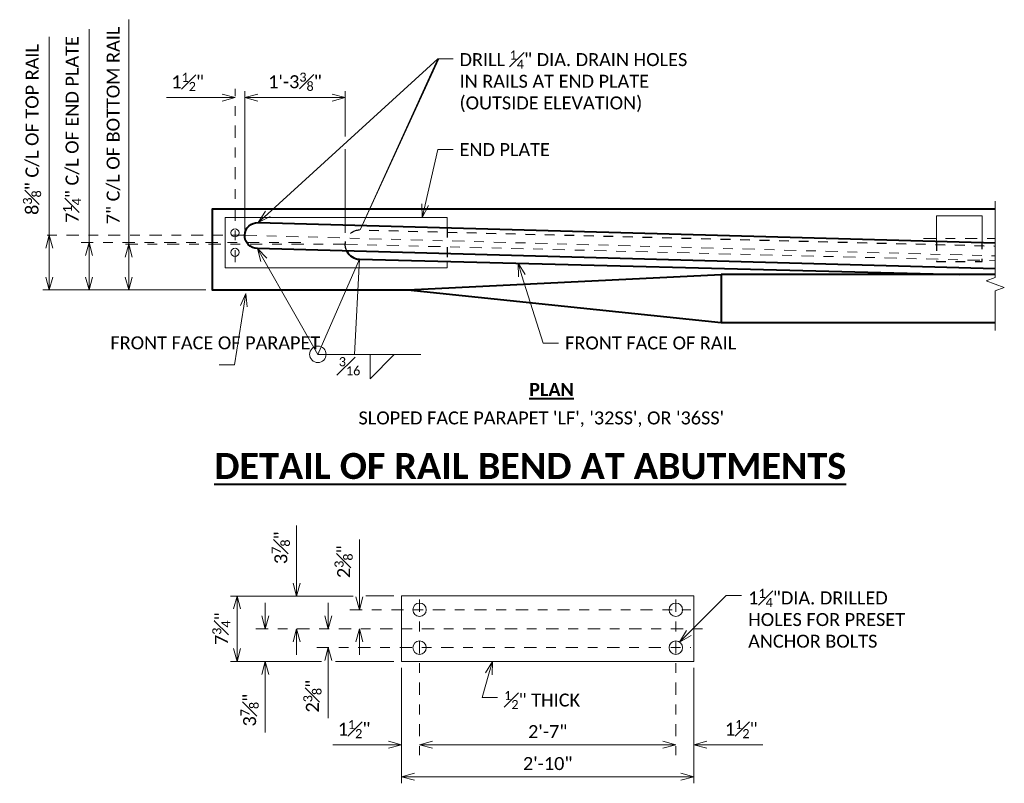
# Model space of a CAD drawing. Extents: x -518 to 31748, y -460528 to 225.
# Tile 11 of 15: x -1.13 to 8.95, y -1.55 to 6.27. Entities that reach past the tile are written whole.
import ezdxf
from ezdxf import colors
from ezdxf.entities.mleader import LeaderData, LeaderLine
from ezdxf.math import Vec2, Vec3

# ---------------------------------------------------------------- set-up
doc = ezdxf.new("R2010")
doc.units = 0
doc.header["$MEASUREMENT"] = 0
doc.linetypes.add('Wisdot2', pattern=[0.125, 0.0625, -0.0625])
doc.linetypes.add('Wisdot4', pattern=[0.28125, 0.125, -0.0625, 0.03125, -0.0625])
for name, color, linetype, lineweight in [('B_ANNO_BREAK', 7, 'Continuous', 18), ('B_ANNO_DIM', 7, 'Continuous', 18), ('B_ANNO_TEXT', 7, 'Continuous', 18), ('B_ANNO_TEXT_TITLE', 7, 'Continuous', 40), ('B_CNTR', 1, 'Wisdot4', 18), ('B_CONC_PPT', 12, 'Continuous', 40), ('B_DETAIL_HIDDEN', 7, 'Wisdot2', 25), ('B_DETAIL_OBJ', 7, 'Continuous', 40), ('B_STEEL', 92, 'Continuous', 18)]:
    doc.layers.add(name, color=color, linetype=linetype, lineweight=lineweight)
doc.styles.add('Annotative', font='calibri.ttf', dxfattribs={"height": 0.0625})
doc.styles.get("Standard").update_dxf_attribs({"font": 'calibri.ttf'})
doc.styles.add('Subtitle', font='calibrib.ttf', dxfattribs={"height": 0.0625})
doc.styles.add('Title', font='calibrib.ttf', dxfattribs={"height": 0.125})
doc.dimstyles.new('Annotative', dxfattribs={"dimscale": 0, "dimtxt": 0.0625, "dimasz": 0.0625, "dimexe": 0.03125, "dimexo": 0.03125, "dimgap": 0.03125, "dimtad": 1, "dimdec": 3, "dimzin": 3, "dimdsep": 46, "dimlunit": 4, "dimtxsty": 'Standard', "dimblk": 'OPEN30', "dimcen": 0.03125, "dimaunit": 1, "dimadec": 0, "dimazin": 3, "dimtfac": 0.75, "dimtdec": 3, "dimtofl": 0, "dimtmove": 0, "dimatfit": 3, "dimldrblk": 'OPEN30', "dimfxl": 1, "dimtfill": 1, "dimfrac": 1, "dimtolj": 1, "dimtzin": 0, "dimarcsym": 0})

# ---------------------------------------------------------------- blocks, each defined once
blk = doc.blocks.new('_Open30')
at = {"color": 0, "linetype": 'ByBlock', "lineweight": -2}
for p, q in [((-1, 0.268), (0, 0)), ((0, 0), (-1, -0.268)), ((0, 0), (-1, 0))]:
    blk.add_line(p, q, dxfattribs=at)
blk = doc.blocks.new('*D48')
at = {"layer": 'B_ANNO_DIM', "color": 0, "lineweight": -2, "transparency": 16777216}
for p, q in [((18.872, 10.568), (18.872, 9.386)), ((21.867, 10.568), (21.867, 9.386)), ((19.005, 9.453), (21.734, 9.453))]:
    blk.add_line(p, q, dxfattribs=at)
at = {"layer": 'Defpoints', "color": 0, "transparency": 16777216}
for p in [(18.872, 10.634), (21.867, 10.634), (21.867, 9.453)]:
    blk.add_point(p, dxfattribs=at)
at = {"layer": 'B_ANNO_DIM', "color": 0, "lineweight": -2, "transparency": 16777216, "xscale": 0.133002, "yscale": 0.133002, "zscale": 0.133002, "rotation": 180}
blk.add_blockref('_Open30', (18.872, 9.453), dxfattribs=at)
at = {"layer": 'B_ANNO_DIM', "color": 0, "lineweight": -2, "transparency": 16777216, "xscale": 0.133002, "yscale": 0.133002, "zscale": 0.133002}
blk.add_blockref('_Open30', (21.867, 9.453), dxfattribs=at)
at = {"layer": 'B_ANNO_DIM', "color": 0, "transparency": 16777216, "insert": (20.37, 9.587), "char_height": 0.133, "attachment_point": 5, "bg_fill": 3, "box_fill_scale": 1.25, "bg_fill_color": 256, "bg_fill_true_color": 13158600, "bg_fill_transparency": 0}
blk.add_mtext('\\A1;2\'-10"', dxfattribs=at)
blk = doc.blocks.new('*D49')
at = {"layer": 'B_ANNO_DIM', "color": 0, "lineweight": -2, "transparency": 16777216}
blk.add_line((19.191, 9.781), (21.549, 9.781), dxfattribs=at)
at = {"layer": 'Defpoints', "color": 0, "transparency": 16777216}
for p in [(19.058, 9.781), (21.682, 9.781), (21.682, 9.781)]:
    blk.add_point(p, dxfattribs=at)
at = {"layer": 'B_ANNO_DIM', "color": 0, "lineweight": -2, "transparency": 16777216, "xscale": 0.133002, "yscale": 0.133002, "zscale": 0.133002, "rotation": 180}
blk.add_blockref('_Open30', (19.058, 9.781), dxfattribs=at)
at = {"layer": 'B_ANNO_DIM', "color": 0, "lineweight": -2, "transparency": 16777216, "xscale": 0.133002, "yscale": 0.133002, "zscale": 0.133002}
blk.add_blockref('_Open30', (21.682, 9.781), dxfattribs=at)
at = {"layer": 'B_ANNO_DIM', "color": 0, "transparency": 16777216, "insert": (20.37, 9.915), "char_height": 0.133, "width": 0.3014, "attachment_point": 5, "bg_fill": 3, "box_fill_scale": 1.25, "bg_fill_color": 256, "bg_fill_true_color": 13158600, "bg_fill_transparency": 0}
blk.add_mtext('\\A1;2\'-7"', dxfattribs=at)
blk = doc.blocks.new('*D50')
at = {"layer": 'B_ANNO_DIM', "color": 0, "lineweight": -2, "transparency": 16777216}
for p, q in [((18.739, 9.781), (18.168, 9.781)), ((19.191, 9.781), (19.324, 9.781))]:
    blk.add_line(p, q, dxfattribs=at)
at = {"layer": 'Defpoints', "color": 0, "transparency": 16777216}
for p in [(18.872, 9.781), (18.872, 9.781), (19.058, 9.781)]:
    blk.add_point(p, dxfattribs=at)
at = {"layer": 'B_ANNO_DIM', "color": 0, "lineweight": -2, "transparency": 16777216, "xscale": 0.133002, "yscale": 0.133002, "zscale": 0.133002}
blk.add_blockref('_Open30', (18.872, 9.781), dxfattribs=at)
at = {"layer": 'B_ANNO_DIM', "color": 0, "lineweight": -2, "transparency": 16777216, "xscale": 0.133002, "yscale": 0.133002, "zscale": 0.133002, "rotation": 180}
blk.add_blockref('_Open30', (19.058, 9.781), dxfattribs=at)
at = {"layer": 'B_ANNO_DIM', "color": 0, "transparency": 16777216, "insert": (18.387, 9.941), "char_height": 0.133, "attachment_point": 5, "bg_fill": 3, "box_fill_scale": 1.25, "bg_fill_color": 256, "bg_fill_true_color": 13158600, "bg_fill_transparency": 0}
blk.add_mtext('\\A1;1{\\H0.7x;\\S1#2;}"', dxfattribs=at)
blk = doc.blocks.new('*D51')
at = {"layer": 'B_ANNO_DIM', "color": 0, "lineweight": -2, "transparency": 16777216}
for p, q in [((21.549, 9.781), (21.416, 9.781)), ((22, 9.781), (22.571, 9.781))]:
    blk.add_line(p, q, dxfattribs=at)
at = {"layer": 'Defpoints', "color": 0, "transparency": 16777216}
for p in [(21.682, 9.781), (21.867, 9.781), (21.867, 9.781)]:
    blk.add_point(p, dxfattribs=at)
at = {"layer": 'B_ANNO_DIM', "color": 0, "lineweight": -2, "transparency": 16777216, "xscale": 0.133002, "yscale": 0.133002, "zscale": 0.133002}
blk.add_blockref('_Open30', (21.682, 9.781), dxfattribs=at)
at = {"layer": 'B_ANNO_DIM', "color": 0, "lineweight": -2, "transparency": 16777216, "xscale": 0.133002, "yscale": 0.133002, "zscale": 0.133002, "rotation": 180}
blk.add_blockref('_Open30', (21.867, 9.781), dxfattribs=at)
at = {"layer": 'B_ANNO_DIM', "color": 0, "transparency": 16777216, "insert": (22.352, 9.941), "char_height": 0.133, "attachment_point": 5, "bg_fill": 3, "box_fill_scale": 1.25, "bg_fill_color": 256, "bg_fill_true_color": 13158600, "bg_fill_transparency": 0}
blk.add_mtext('\\A1;1{\\H0.7x;\\S1#2;}"', dxfattribs=at)
blk = doc.blocks.new('*D52')
at = {"layer": 'B_ANNO_DIM', "color": 0, "lineweight": -2, "transparency": 16777216}
for p, q in [((18.376, 11.304), (17.123, 11.304)), ((17.189, 11.171), (17.189, 10.767)), ((18.055, 10.634), (17.123, 10.634))]:
    blk.add_line(p, q, dxfattribs=at)
at = {"layer": 'Defpoints', "color": 0, "transparency": 16777216}
for p in [(18.442, 11.304), (17.189, 10.634), (18.122, 10.634)]:
    blk.add_point(p, dxfattribs=at)
at = {"layer": 'B_ANNO_DIM', "color": 0, "lineweight": -2, "transparency": 16777216, "xscale": 0.133002, "yscale": 0.133002, "zscale": 0.133002}
for p, rotation in [((17.189, 11.304), 90), ((17.189, 10.634), 270)]:
    blk.add_blockref('_Open30', p, dxfattribs=dict(at, rotation=rotation))
at = {"layer": 'B_ANNO_DIM', "color": 0, "transparency": 16777216, "insert": (17.028, 10.969), "char_height": 0.133, "width": 0.09525, "attachment_point": 5, "rotation": 90, "bg_fill": 3, "box_fill_scale": 1.25, "bg_fill_color": 256, "bg_fill_true_color": 13158600, "bg_fill_transparency": 0}
blk.add_mtext('\\A1;7{\\H0.7x;\\S3#4;}"', dxfattribs=at)
blk = doc.blocks.new('*D53')
at = {"layer": 'B_ANNO_DIM', "color": 0, "lineweight": -2, "transparency": 16777216}
for p, q in [((18.442, 11.296), (18.442, 11.882)), ((18.442, 10.836), (18.442, 10.703))]:
    blk.add_line(p, q, dxfattribs=at)
at = {"layer": 'Defpoints', "color": 0, "transparency": 16777216}
for p in [(18.442, 11.163), (18.442, 10.969), (18.442, 10.969)]:
    blk.add_point(p, dxfattribs=at)
at = {"layer": 'B_ANNO_DIM', "color": 0, "lineweight": -2, "transparency": 16777216, "xscale": 0.133002, "yscale": 0.133002, "zscale": 0.133002}
for p, rotation in [((18.442, 11.163), 270), ((18.442, 10.969), 90)]:
    blk.add_blockref('_Open30', p, dxfattribs=dict(at, rotation=rotation))
at = {"layer": 'B_ANNO_DIM', "color": 0, "transparency": 16777216, "insert": (18.28, 11.655), "char_height": 0.133, "attachment_point": 5, "rotation": 90, "bg_fill": 3, "box_fill_scale": 1.25, "bg_fill_color": 256, "bg_fill_true_color": 13158600, "bg_fill_transparency": 0}
blk.add_mtext('\\A1;2{\\H0.7x;\\S3#8;}"', dxfattribs=at)
blk = doc.blocks.new('*D54')
at = {"layer": 'B_ANNO_DIM', "color": 0, "lineweight": -2, "transparency": 16777216}
for p, q in [((18.122, 11.102), (18.122, 11.235)), ((18.122, 10.642), (18.122, 10.052))]:
    blk.add_line(p, q, dxfattribs=at)
at = {"layer": 'Defpoints', "color": 0, "transparency": 16777216}
for p in [(18.122, 10.969), (18.122, 10.969), (18.122, 10.775)]:
    blk.add_point(p, dxfattribs=at)
at = {"layer": 'B_ANNO_DIM', "color": 0, "lineweight": -2, "transparency": 16777216, "xscale": 0.133002, "yscale": 0.133002, "zscale": 0.133002}
for p, rotation in [((18.122, 10.969), 270), ((18.122, 10.775), 90)]:
    blk.add_blockref('_Open30', p, dxfattribs=dict(at, rotation=rotation))
at = {"layer": 'B_ANNO_DIM', "color": 0, "transparency": 16777216, "insert": (17.96, 10.278), "char_height": 0.133, "attachment_point": 5, "rotation": 90, "bg_fill": 3, "box_fill_scale": 1.25, "bg_fill_color": 256, "bg_fill_true_color": 13158600, "bg_fill_transparency": 0}
blk.add_mtext('\\A1;2{\\H0.7x;\\S3#8;}"', dxfattribs=at)
blk = doc.blocks.new('*D55')
at = {"layer": 'B_ANNO_DIM', "color": 0, "lineweight": -2, "transparency": 16777216}
for p, q in [((17.798, 11.437), (17.798, 12.026)), ((17.798, 10.836), (17.798, 10.703))]:
    blk.add_line(p, q, dxfattribs=at)
at = {"layer": 'Defpoints', "color": 0, "transparency": 16777216}
for p in [(17.798, 11.304), (17.798, 10.969), (17.798, 10.969)]:
    blk.add_point(p, dxfattribs=at)
at = {"layer": 'B_ANNO_DIM', "color": 0, "lineweight": -2, "transparency": 16777216, "xscale": 0.133002, "yscale": 0.133002, "zscale": 0.133002}
for p, rotation in [((17.798, 11.304), 270), ((17.798, 10.969), 90)]:
    blk.add_blockref('_Open30', p, dxfattribs=dict(at, rotation=rotation))
at = {"layer": 'B_ANNO_DIM', "color": 0, "transparency": 16777216, "insert": (17.637, 11.798), "char_height": 0.133, "attachment_point": 5, "rotation": 90, "bg_fill": 3, "box_fill_scale": 1.25, "bg_fill_color": 256, "bg_fill_true_color": 13158600, "bg_fill_transparency": 0}
blk.add_mtext('\\A1;3{\\H0.7x;\\S7#8;}"', dxfattribs=at)
blk = doc.blocks.new('*D56')
at = {"layer": 'B_ANNO_DIM', "color": 0, "lineweight": -2, "transparency": 16777216}
for p, q in [((17.478, 11.102), (17.478, 11.235)), ((17.478, 10.501), (17.478, 9.907))]:
    blk.add_line(p, q, dxfattribs=at)
at = {"layer": 'Defpoints', "color": 0, "transparency": 16777216}
for p in [(17.478, 10.969), (17.478, 10.969), (17.478, 10.634)]:
    blk.add_point(p, dxfattribs=at)
at = {"layer": 'B_ANNO_DIM', "color": 0, "lineweight": -2, "transparency": 16777216, "xscale": 0.133002, "yscale": 0.133002, "zscale": 0.133002}
for p, rotation in [((17.478, 10.969), 270), ((17.478, 10.634), 90)]:
    blk.add_blockref('_Open30', p, dxfattribs=dict(at, rotation=rotation))
at = {"layer": 'B_ANNO_DIM', "color": 0, "transparency": 16777216, "insert": (17.317, 10.135), "char_height": 0.133, "attachment_point": 5, "rotation": 90, "bg_fill": 3, "box_fill_scale": 1.25, "bg_fill_color": 256, "bg_fill_true_color": 13158600, "bg_fill_transparency": 0}
blk.add_mtext('\\A1;3{\\H0.7x;\\S7#8;}"', dxfattribs=at)
blk = doc.blocks.new('*D164')
at = {"layer": 'B_ANNO_DIM', "color": 0, "lineweight": -2, "transparency": 16777216}
for p, q in [((18.297, 16.009), (18.297, 16.475)), ((17.401, 16.408), (18.164, 16.408))]:
    blk.add_line(p, q, dxfattribs=at)
at = {"layer": 'Defpoints', "color": 0, "transparency": 16777216}
for p in [(17.268, 16.408), (18.297, 16.408), (18.297, 15.943)]:
    blk.add_point(p, dxfattribs=at)
at = {"layer": 'B_ANNO_DIM', "color": 0, "lineweight": -2, "transparency": 16777216, "xscale": 0.133002, "yscale": 0.133002, "zscale": 0.133002, "rotation": 180}
blk.add_blockref('_Open30', (17.268, 16.408), dxfattribs=at)
at = {"layer": 'B_ANNO_DIM', "color": 0, "lineweight": -2, "transparency": 16777216, "xscale": 0.133002, "yscale": 0.133002, "zscale": 0.133002}
blk.add_blockref('_Open30', (18.297, 16.408), dxfattribs=at)
at = {"layer": 'B_ANNO_DIM', "color": 0, "transparency": 16777216, "insert": (17.782, 16.571), "char_height": 0.133, "attachment_point": 5, "bg_fill": 3, "box_fill_scale": 1.25, "bg_fill_color": 256, "bg_fill_true_color": 13158600, "bg_fill_transparency": 0}
blk.add_mtext('\\A1;1\'-3{\\H0.7x;\\S3#8;}"', dxfattribs=at)
blk = doc.blocks.new('*D162')
at = {"layer": 'B_ANNO_DIM', "color": 0, "lineweight": -2, "transparency": 16777216}
for p, q in [((17.268, 15.058), (17.268, 16.475)), ((17.035, 16.408), (16.465, 16.408)), ((17.401, 16.408), (17.534, 16.408))]:
    blk.add_line(p, q, dxfattribs=at)
at = {"layer": 'Defpoints', "color": 0, "transparency": 16777216}
for p in [(17.168, 16.408), (17.168, 16.408), (17.268, 14.992)]:
    blk.add_point(p, dxfattribs=at)
at = {"layer": 'B_ANNO_DIM', "color": 0, "lineweight": -2, "transparency": 16777216, "xscale": 0.133002, "yscale": 0.133002, "zscale": 0.133002}
blk.add_blockref('_Open30', (17.168, 16.408), dxfattribs=at)
at = {"layer": 'B_ANNO_DIM', "color": 0, "lineweight": -2, "transparency": 16777216, "xscale": 0.133002, "yscale": 0.133002, "zscale": 0.133002, "rotation": 180}
blk.add_blockref('_Open30', (17.268, 16.408), dxfattribs=at)
at = {"layer": 'B_ANNO_DIM', "color": 0, "transparency": 16777216, "insert": (16.683, 16.569), "char_height": 0.133, "attachment_point": 5, "bg_fill": 3, "box_fill_scale": 1.25, "bg_fill_color": 256, "bg_fill_true_color": 13158600, "bg_fill_transparency": 0}
blk.add_mtext('\\A1;1{\\H0.7x;\\S1#2;}"', dxfattribs=at)
blk = doc.blocks.new('*D169')
at = {"layer": 'B_ANNO_DIM', "color": 0, "lineweight": -2, "transparency": 16777216}
for p, q in [((15.266, 14.999), (15.266, 17.032)), ((15.266, 14.571), (15.266, 14.866)), ((16.868, 14.438), (15.199, 14.438))]:
    blk.add_line(p, q, dxfattribs=at)
at = {"layer": 'Defpoints', "color": 0, "transparency": 16777216}
for p in [(15.266, 14.999), (15.266, 14.999), (16.934, 14.438)]:
    blk.add_point(p, dxfattribs=at)
at = {"layer": 'B_ANNO_DIM', "color": 0, "lineweight": -2, "transparency": 16777216, "xscale": 0.133002, "yscale": 0.133002, "zscale": 0.133002}
for p, rotation in [((15.266, 14.999), 90), ((15.266, 14.438), 270)]:
    blk.add_blockref('_Open30', p, dxfattribs=dict(at, rotation=rotation))
at = {"layer": 'B_ANNO_DIM', "color": 0, "transparency": 16777216, "insert": (15.089, 16.082), "char_height": 0.133, "attachment_point": 5, "rotation": 90, "bg_fill": 3, "box_fill_scale": 1.25, "bg_fill_color": 256, "bg_fill_true_color": 13158600, "bg_fill_transparency": 0}
blk.add_mtext('\\A1;8{\\H0.7x;\\S3#8;}" C/L OF TOP RAIL', dxfattribs=at)
blk = doc.blocks.new('*D170')
at = {"layer": 'B_ANNO_DIM', "color": 0, "lineweight": -2, "transparency": 16777216}
for p, q in [((15.673, 14.923), (15.673, 17.108)), ((15.673, 14.571), (15.673, 14.79))]:
    blk.add_line(p, q, dxfattribs=at)
at = {"layer": 'Defpoints', "color": 0, "transparency": 16777216}
for p in [(15.673, 14.923), (15.673, 14.923), (15.673, 14.438)]:
    blk.add_point(p, dxfattribs=at)
at = {"layer": 'B_ANNO_DIM', "color": 0, "lineweight": -2, "transparency": 16777216, "xscale": 0.133002, "yscale": 0.133002, "zscale": 0.133002}
for p, rotation in [((15.673, 14.923), 90), ((15.673, 14.438), 270)]:
    blk.add_blockref('_Open30', p, dxfattribs=dict(at, rotation=rotation))
at = {"layer": 'B_ANNO_DIM', "color": 0, "transparency": 16777216, "insert": (15.499, 16.082), "char_height": 0.133, "attachment_point": 5, "rotation": 90, "bg_fill": 3, "box_fill_scale": 1.25, "bg_fill_color": 256, "bg_fill_true_color": 13158600, "bg_fill_transparency": 0}
blk.add_mtext('\\A1;7{\\H0.7x;\\S1#4;}" C/L OF END PLATE', dxfattribs=at)
blk = doc.blocks.new('*D171')
at = {"layer": 'B_ANNO_DIM', "color": 0, "lineweight": -2, "transparency": 16777216}
for p, q in [((16.08, 14.907), (16.08, 17.207)), ((16.08, 14.571), (16.08, 14.774))]:
    blk.add_line(p, q, dxfattribs=at)
at = {"layer": 'Defpoints', "color": 0, "transparency": 16777216}
for p in [(16.08, 14.907), (16.08, 14.907), (16.08, 14.438)]:
    blk.add_point(p, dxfattribs=at)
at = {"layer": 'B_ANNO_DIM', "color": 0, "lineweight": -2, "transparency": 16777216, "xscale": 0.133002, "yscale": 0.133002, "zscale": 0.133002}
for p, rotation in [((16.08, 14.907), 90), ((16.08, 14.438), 270)]:
    blk.add_blockref('_Open30', p, dxfattribs=dict(at, rotation=rotation))
at = {"layer": 'B_ANNO_DIM', "color": 0, "transparency": 16777216, "insert": (15.924, 16.123), "char_height": 0.133, "attachment_point": 5, "rotation": 90, "bg_fill": 3, "box_fill_scale": 1.25, "bg_fill_color": 256, "bg_fill_true_color": 13158600, "bg_fill_transparency": 0}
blk.add_mtext('\\A1;7" C/L OF BOTTOM RAIL', dxfattribs=at)
blk = doc.blocks.new('INS_RAILHALM_BASE')
at = {"layer": 'B_CNTR'}
for p, q in [((18.3436, 11.1632), (21.8362, 11.1632)), ((17.3806, 10.9692), (21.999, 10.9692)), ((18.0045, 10.7752), (21.8366, 10.7752))]:
    blk.add_line(p, q, dxfattribs=at)
at = {"layer": 'B_STEEL', "flags": 128}
blk.add_lwpolyline([(18.8718, 11.3042), (21.8673, 11.3042), (21.8673, 10.6342), (18.8718, 10.6342)], close=True, dxfattribs=at)
at = {"layer": 'B_STEEL'}
for centre in [(19.0576, 11.1632), (21.6816, 11.1632), (19.0576, 10.7752), (21.6816, 10.7752)]:
    blk.add_circle(centre, 0.069, dxfattribs=at)
at = {"layer": 'B_ANNO_DIM', "style": 'Annotative'}
blk.add_attdef('DIM1', (21.8175, 21.0046), '', height=0.133, dxfattribs=at)
at = {"layer": 'B_ANNO_TEXT_TITLE', "attachment_point": 1}
for s, insert, char_height, width, style in [('{\\LPLAN}', (20.1811, 13.4857), 0.133, 2.680963, 'Subtitle'), ('{\\LDETAIL OF RAIL BEND AT ABUTMENTS}', (16.9551, 12.7685), 0.266004, 6.979637, 'Title')]:
    blk.add_mtext(s, dxfattribs=dict(at, insert=insert, char_height=char_height, width=width, style=style))
at = {"layer": 'B_ANNO_DIM'}
dim = blk.add_linear_dim(base=(17.1892, 10.6342), p1=(18.4421, 11.3042), p2=(18.122, 10.6342), angle=90, text='7{\\H0.7x;\\S3#4;}"', dimstyle='Annotative', dxfattribs=at)
dim.commit()
dim.dimension.update_dxf_attribs({"geometry": '*D52', "text_midpoint": (17.1892, 10.9692), "dimtype": 128})
dim = blk.add_linear_dim(base=(21.8673, 9.4525), p1=(18.8718, 10.6342), p2=(21.8673, 10.6342), text='2\'-10"', dimstyle='Annotative', dxfattribs=at)
dim.commit()
dim.dimension.update_dxf_attribs({"geometry": '*D48', "text_midpoint": (20.3696, 9.5872)})
dim = blk.add_linear_dim(base=(18.4421, 10.9692), p1=(18.4421, 11.1632), p2=(18.4421, 10.9692), angle=90, text='2{\\H0.7x;\\S3#8;}"', dimstyle='Annotative', dxfattribs=at)
dim.commit()
dim.dimension.update_dxf_attribs({"geometry": '*D53', "text_midpoint": (18.4421, 11.6554), "dimtype": 128})
ml = blk.add_multileader_mtext('Standard', dxfattribs=at)
ml.set_content('\\A1;{\\H0.7x;\\S1#2;\\H1.42857x;" THICK}', color=256, style='Annotative')
ml.set_leader_properties()
ml.set_arrow_properties(name='OPEN30')
ml.build(insert=Vec2(0, 0))
ml.multileader.update_dxf_attribs({"text_right_attachment_type": 3, "dogleg_length": 0.0625, "arrow_head_size": 0.133, "scale": 2.128032})
ctx = ml.context
ctx.base_point, ctx.scale, ctx.char_height, ctx.arrow_head_size, ctx.landing_gap_size, ctx.plane_origin = Vec3(19.8573, 10.2641), 2.128032, 0.133002, 0.133, 0.0665, Vec3(19.2812, 9.3715)
ctx.right_attachment = 3
notes = []
notes.append((ctx, [(0, (1, 1, 0), (19.7242, 10.2641), (1, 0), 0.133, [(0, [(19.8042, 10.6342), (19.7003, 10.2641), (19.7122, 10.2641)], 0, [])])]))
ctx.mtext.insert, ctx.mtext.flow_direction = Vec3(19.9238, 10.3314), 5
for ctx, leaders in notes:
    for number, flags, end, landing, length, lines in leaders:
        leader = LeaderData()
        leader.index, (leader.has_last_leader_line, leader.has_dogleg_vector, leader.attachment_direction) = number, flags
        leader.last_leader_point, leader.dogleg_vector, leader.dogleg_length = Vec3(end), Vec3(landing), length
        for number, points, colour, breaks in lines:
            line = LeaderLine()
            line.index, line.vertices, line.color, line.breaks = number, Vec3.list(points), colors.encode_raw_color(colour), breaks
            leader.lines.append(line)
        ctx.leaders.append(leader)
blk.add_line((18.7929, 11.3042), (18.5076, 11.3042), dxfattribs=at)
dim = blk.add_linear_dim(base=(21.6816, 9.7809), p1=(19.0576, 9.7809), p2=(21.6816, 9.7809), text='2\'-7"', dimstyle='Annotative', dxfattribs=at)
dim.commit()
dim.dimension.update_dxf_attribs({"geometry": '*D49', "text_midpoint": (20.3696, 9.9149)})
dim = blk.add_linear_dim(base=(18.8718, 9.7809), p1=(19.0576, 9.7809), p2=(18.8718, 9.7809), text='1{\\H0.7x;\\S1#2;}"', dimstyle='Annotative', dxfattribs=at)
dim.commit()
dim.dimension.update_dxf_attribs({"geometry": '*D50', "text_midpoint": (18.387, 9.9411)})
dim = blk.add_linear_dim(base=(21.8673, 9.7809), p1=(21.6816, 9.7809), p2=(21.8673, 9.7809), angle=180, text='1{\\H0.7x;\\S1#2;}"', dimstyle='Annotative', dxfattribs=at)
dim.commit()
dim.dimension.update_dxf_attribs({"geometry": '*D51', "text_midpoint": (22.3521, 9.9411)})
at = {"layer": 'B_CNTR'}
for p, q in [((19.0576, 11.2668), (19.0576, 9.6737)), ((21.6816, 11.2668), (21.6816, 9.6737))]:
    blk.add_line(p, q, dxfattribs=at)
at = {"layer": 'B_ANNO_DIM'}
dim = blk.add_linear_dim(base=(18.122, 10.9692), p1=(18.122, 10.7752), p2=(18.122, 10.9692), angle=270, text='2{\\H0.7x;\\S3#8;}"', dimstyle='Annotative', dxfattribs=at)
dim.commit()
dim.dimension.update_dxf_attribs({"geometry": '*D54', "text_midpoint": (18.122, 10.278), "dimtype": 128})
ml = blk.add_multileader_mtext('Standard', dxfattribs=at)
ml.set_content('\\A1;1{\\H0.7x;\\S1#4;\\H1.42857x;"DIA. DRILLED\\PHOLES FOR PRESET\\PANCHOR BOLTS}', color=256, style='Annotative')
ml.set_leader_properties()
ml.set_arrow_properties(name='OPEN30')
ml.build(insert=Vec2(0, 0))
ml.multileader.update_dxf_attribs({"text_right_attachment_type": 3, "dogleg_length": 0.0625, "arrow_head_size": 0.133, "scale": 2.128032})
ctx = ml.context
ctx.base_point, ctx.scale, ctx.char_height, ctx.arrow_head_size, ctx.landing_gap_size, ctx.plane_origin = Vec3(22.3557, 11.31), 2.128032, 0.133002, 0.133, 0.0665, Vec3(21.7797, 10.4174)
ctx.right_attachment = 3
notes = []
notes.append((ctx, [(0, (1, 1, 0), (22.2227, 11.31), (1, 0), 0.133, [(0, [(21.7205, 10.8322), (22.1987, 11.31), (22.2107, 11.31)], 0, [])])]))
ctx.mtext.insert, ctx.mtext.flow_direction = Vec3(22.4222, 11.3775), 5
for ctx, leaders in notes:
    for number, flags, end, landing, length, lines in leaders:
        leader = LeaderData()
        leader.index, (leader.has_last_leader_line, leader.has_dogleg_vector, leader.attachment_direction) = number, flags
        leader.last_leader_point, leader.dogleg_vector, leader.dogleg_length = Vec3(end), Vec3(landing), length
        for number, points, colour, breaks in lines:
            line = LeaderLine()
            line.index, line.vertices, line.color, line.breaks = number, Vec3.list(points), colors.encode_raw_color(colour), breaks
            leader.lines.append(line)
        ctx.leaders.append(leader)
blk.add_line((18.7929, 10.6342), (18.1955, 10.6342), dxfattribs=at)
dim = blk.add_linear_dim(base=(17.7985, 10.9692), p1=(17.7985, 11.3042), p2=(17.7985, 10.9692), angle=90, text='3{\\H0.7x;\\S7#8;}"', dimstyle='Annotative', dxfattribs=at)
dim.commit()
dim.dimension.update_dxf_attribs({"geometry": '*D55', "text_midpoint": (17.7985, 11.7981), "dimtype": 128})
dim = blk.add_linear_dim(base=(17.4783, 10.9692), p1=(17.4783, 10.6342), p2=(17.4783, 10.9692), angle=270, text='3{\\H0.7x;\\S7#8;}"', dimstyle='Annotative', dxfattribs=at)
dim.commit()
dim.dimension.update_dxf_attribs({"geometry": '*D56', "text_midpoint": (17.4783, 10.1353), "dimtype": 128})
blk = doc.blocks.new('*U161')
at = {"layer": 'B_ANNO_BREAK', "flags": 128}
blk.add_lwpolyline([(24.9527, 15.3476), (24.9527, 14.5658), (24.8599, 14.532), (25.0455, 14.4645), (24.9527, 14.4307), (24.9527, 14.0218)], dxfattribs=at)
at = {"layer": 'B_ANNO_DIM'}
for p, q in [((18.2967, 15.0242), (18.2967, 15.8808)), ((18.7977, 13.779), (18.5532, 13.5276)), ((18.5532, 13.5276), (18.5532, 13.779))]:
    blk.add_line(p, q, dxfattribs=at)
blk.add_circle((18.0163, 13.779), 0.0842, dxfattribs=at)
at = {"layer": 'B_CNTR'}
for p, q in [((17.1683, 14.7217), (17.1683, 16.4971)), ((17.2677, 14.9988), (15.1837, 14.9988)), ((17.8411, 14.9229), (15.5712, 14.9229)), ((17.2677, 14.9988), (24.9527, 14.7873)), ((24.2182, 14.9647), (24.9527, 14.9647)), ((18.2967, 14.9067), (15.9655, 14.9067)), ((18.2967, 14.9067), (24.9527, 14.7379))]:
    blk.add_line(p, q, dxfattribs=at)
at = {"layer": 'B_CONC_PPT'}
for p, q in [((24.9527, 14.5972), (22.1462, 14.5972)), ((18.9389, 14.4385), (22.1462, 14.1044))]:
    blk.add_line(p, q, dxfattribs=at)
at = {"layer": 'B_CONC_PPT', "flags": 128}
blk.add_lwpolyline([(24.9527, 15.2654), (16.9342, 15.2654), (16.9342, 14.4385), (18.9389, 14.4385), (22.1462, 14.5972), (22.1462, 14.1044), (24.9503, 14.1044)], dxfattribs=at)
at = {"layer": 'B_DETAIL_HIDDEN', "ltscale": 0.5}
blk.add_line((19.3398, 15.0756), (19.3398, 14.7296), dxfattribs=at)
at = {"layer": 'B_DETAIL_HIDDEN', "ltscale": 0.5, "flags": 128}
blk.add_lwpolyline([(18.3123, 14.8361, -0.5645546), (18.451, 15.0535), (24.9527, 14.8885)], format="xyb", dxfattribs=at)
blk.add_lwpolyline([(24.3526, 14.9377), (24.3526, 14.7308), (24.8203, 14.7308), (24.8203, 14.9248)], dxfattribs=at)
at = {"layer": 'B_DETAIL_OBJ', "flags": 128}
for points in [[(24.9526, 14.6534), (17.3976, 14.8615, -1), (17.405, 15.1289), (24.9536, 14.9212)], [(18.3123, 14.8361, 0.2783191), (18.4434, 14.7524), (24.5826, 14.5966)]]:
    blk.add_lwpolyline(points, format="xyb", dxfattribs=at)
at = {"layer": 'B_STEEL', "flags": 128}
for points in [[(19.3398, 14.7296), (19.3398, 14.664), (17.0679, 14.664), (17.0679, 15.1819), (19.3398, 15.1819), (19.3398, 15.0756)], [(24.3526, 14.9377), (24.3526, 15.1986), (24.8203, 15.1986), (24.8203, 14.9248)]]:
    blk.add_lwpolyline(points, dxfattribs=at)
at = {"layer": 'B_STEEL'}
for centre in [(17.1683, 15.0229), (17.1683, 14.823)]:
    blk.add_circle(centre, 0.0418, dxfattribs=at)
at = {"layer": 'B_ANNO_DIM', "insert": (18.2305, 13.7503), "char_height": 0.133002, "width": 1.828172, "attachment_point": 1, "style": 'Annotative'}
blk.add_mtext('\\A1;{\\H0.7x;\\S3#16;}', dxfattribs=at)
at = {"layer": 'B_ANNO_TEXT', "insert": (18.4321, 13.1941), "char_height": 0.133002, "width": 4.011011, "attachment_point": 1, "style": 'Annotative'}
blk.add_mtext("SLOPED FACE PARAPET 'LF', '32SS', OR '36SS'", dxfattribs=at)
at = {"layer": 'B_ANNO_DIM'}
dim = blk.add_linear_dim(base=(18.2967, 16.4084), p1=(17.2677, 16.4084), p2=(18.2967, 15.9426), text='1\'-3{\\H0.7x;\\S3#8;}"', dimstyle='Annotative', dxfattribs=at)
dim.commit()
dim.dimension.update_dxf_attribs({"geometry": '*D164', "text_midpoint": (17.7822, 16.4084), "dimtype": 160})
ml = blk.add_multileader_mtext('Standard', dxfattribs=at)
ml.set_content('\\A1;END PLATE', color=256, style='Annotative')
ml.set_leader_properties()
ml.set_arrow_properties(name='OPEN30')
ml.build(insert=Vec2(0, 0))
ml.multileader.update_dxf_attribs({"text_right_attachment_type": 3, "dogleg_length": 0.0625, "arrow_head_size": 0.133, "scale": 2.128032})
ctx = ml.context
ctx.base_point, ctx.scale, ctx.char_height, ctx.arrow_head_size, ctx.landing_gap_size, ctx.plane_origin = Vec3(19.4002, 15.8757), 2.128032, 0.133002, 0.133, 0.0665, Vec3(18.8242, 14.983)
ctx.right_attachment = 3
notes = []
notes.append((ctx, [(0, (1, 1, 0), (19.2672, 15.8757), (1, 0), 0.133, [(0, [(19.0851, 15.1819), (19.2433, 15.8757), (19.2552, 15.8757)], 0, [])])]))
ctx.mtext.insert, ctx.mtext.flow_direction = Vec3(19.4667, 15.9425), 5
ml = blk.add_multileader_mtext('Standard', dxfattribs=at)
ml.set_content('', color=256, style='Annotative')
ml.set_leader_properties()
ml.set_arrow_properties(name='OPEN30')
ml.build(insert=Vec2(0, 0))
ml.multileader.update_dxf_attribs({"text_right_attachment_type": 3, "dogleg_length": 0.0625, "arrow_head_size": 0.133, "scale": 2.128032})
ctx = ml.context
ctx.base_point, ctx.scale, ctx.char_height, ctx.arrow_head_size, ctx.landing_gap_size, ctx.plane_origin = Vec3(19.0692, 13.779), 2.128032, 0.133, 0.133, 0.0665, Vec3(17.3976, 14.668)
ctx.right_attachment = 3
notes.append((ctx, [(0, (1, 1, 0), (18.9362, 13.779), (1, 0), 0.133, [(1, [(17.3976, 14.8615), (18.0163, 13.779), (18.3903, 13.779), (18.4434, 14.7524), (18.0163, 13.779)], 0, [])])]))
ctx.mtext.insert, ctx.mtext.flow_direction = Vec3(19.1357, 13.8455), 5
ml = blk.add_multileader_mtext('Standard', dxfattribs=at)
ml.set_content('\\A1;FRONT FACE OF RAIL', color=256, style='Annotative')
ml.set_leader_properties()
ml.set_arrow_properties(name='OPEN30')
ml.build(insert=Vec2(0, 0))
ml.multileader.update_dxf_attribs({"text_right_attachment_type": 3, "dogleg_length": 0.0625, "arrow_head_size": 0.133, "scale": 2.128032})
ctx = ml.context
ctx.base_point, ctx.scale, ctx.char_height, ctx.arrow_head_size, ctx.landing_gap_size, ctx.plane_origin = Vec3(20.4815, 13.8949), 2.128032, 0.133002, 0.133, 0.0665, Vec3(19.9055, 13.0022)
ctx.right_attachment = 3
notes.append((ctx, [(0, (1, 1, 0), (20.3485, 13.8949), (1, 0), 0.133, [(0, [(20.0658, 14.7112), (20.3246, 13.8949), (20.3365, 13.8949)], 0, [])])]))
ctx.mtext.insert, ctx.mtext.flow_direction = Vec3(20.548, 13.9623), 5
ml = blk.add_multileader_mtext('Standard', dxfattribs=at)
ml.set_content('FRONT FACE OF PARAPET', color=256, style='Annotative')
ml.set_leader_properties()
ml.set_arrow_properties(name='OPEN30')
ml.build(insert=Vec2(0, 0))
ml.multileader.update_dxf_attribs({"text_right_attachment_type": 3, "dogleg_length": 0.0625, "arrow_head_size": 0.133, "scale": 2.128032})
ctx = ml.context
ctx.base_point, ctx.scale, ctx.char_height, ctx.arrow_head_size, ctx.landing_gap_size, ctx.plane_origin = Vec3(15.8252, 13.8959), 2.128032, 0.133002, 0.133, 0.0665, Vec3(17.518, 12.935)
ctx.right_attachment = 3
notes.append((ctx, [(0, (1, 1, 0), (17.1391, 13.6716), (-1, 0), 0.133, [(0, [(17.2793, 14.4036), (17.164, 13.6699), (17.1558, 13.6699)], 0, [])])]))
ctx.mtext.insert, ctx.mtext.width, ctx.mtext.defined_height, ctx.mtext.flow_direction = Vec3(15.8917, 13.9634), 1.136188, 0.5813, 5
for ctx, leaders in notes:
    for number, flags, end, landing, length, lines in leaders:
        leader = LeaderData()
        leader.index, (leader.has_last_leader_line, leader.has_dogleg_vector, leader.attachment_direction) = number, flags
        leader.last_leader_point, leader.dogleg_vector, leader.dogleg_length = Vec3(end), Vec3(landing), length
        for number, points, colour, breaks in lines:
            line = LeaderLine()
            line.index, line.vertices, line.color, line.breaks = number, Vec3.list(points), colors.encode_raw_color(colour), breaks
            leader.lines.append(line)
        ctx.leaders.append(leader)
dim = blk.add_linear_dim(base=(17.1683, 16.4084), p1=(17.2677, 14.9917), p2=(17.1683, 16.4084), text='1{\\H0.7x;\\S1#2;}"', dimstyle='Annotative', dxfattribs=at)
dim.commit()
dim.dimension.update_dxf_attribs({"geometry": '*D162', "text_midpoint": (16.6835, 16.4084), "dimtype": 160})
dim = blk.add_linear_dim(base=(15.2657, 14.9988), p1=(16.9342, 14.4385), p2=(15.2657, 14.9988), angle=90, text='8{\\H0.7x;\\S3#8;}" C/L OF TOP RAIL', dimstyle='Annotative', dxfattribs=at)
dim.commit()
dim.dimension.update_dxf_attribs({"geometry": '*D169', "text_midpoint": (15.0894, 16.0817)})
ml = blk.add_multileader_mtext('Standard', dxfattribs=at)
ml.set_content('\\A1;DRILL {\\H0.7x;\\S1#4;}" DIA. DRAIN HOLES\\PIN RAILS AT END PLATE\\P(OUTSIDE ELEVATION)', color=256, style='Annotative')
ml.set_leader_properties()
ml.set_arrow_properties(name='OPEN30')
ml.build(insert=Vec2(0, 0))
ml.multileader.update_dxf_attribs({"text_right_attachment_type": 3, "dogleg_length": 0.0625, "arrow_head_size": 0.133, "scale": 2.128032})
ctx = ml.context
ctx.base_point, ctx.scale, ctx.char_height, ctx.arrow_head_size, ctx.landing_gap_size, ctx.plane_origin = Vec3(19.4002, 16.8065), 2.128032, 0.133002, 0.133, 0.0665, Vec3(18.8242, 15.9138)
ctx.right_attachment = 3
notes = []
notes.append((ctx, [(0, (1, 1, 0), (19.2672, 16.8065), (1, 0), 0.133, [(1, [(17.405, 15.1289), (19.2433, 16.8065), (19.2552, 16.8065), (18.451, 15.0535), (19.2433, 16.8065)], 0, [])])]))
ctx.mtext.insert, ctx.mtext.flow_direction = Vec3(19.4667, 16.8906), 5
for ctx, leaders in notes:
    for number, flags, end, landing, length, lines in leaders:
        leader = LeaderData()
        leader.index, (leader.has_last_leader_line, leader.has_dogleg_vector, leader.attachment_direction) = number, flags
        leader.last_leader_point, leader.dogleg_vector, leader.dogleg_length = Vec3(end), Vec3(landing), length
        for number, points, colour, breaks in lines:
            line = LeaderLine()
            line.index, line.vertices, line.color, line.breaks = number, Vec3.list(points), colors.encode_raw_color(colour), breaks
            leader.lines.append(line)
        ctx.leaders.append(leader)
dim = blk.add_linear_dim(base=(15.673, 14.9229), p1=(15.673, 14.4385), p2=(15.673, 14.9229), angle=90, text='7{\\H0.7x;\\S1#4;}" C/L OF END PLATE', dimstyle='Annotative', dxfattribs=at)
dim.commit()
dim.dimension.update_dxf_attribs({"geometry": '*D170', "text_midpoint": (15.4987, 16.0821)})
dim = blk.add_linear_dim(base=(16.0803, 14.9067), p1=(16.0803, 14.4385), p2=(16.0803, 14.9067), angle=90, text='7" C/L OF BOTTOM RAIL', dimstyle='Annotative', dxfattribs=at)
dim.commit()
dim.dimension.update_dxf_attribs({"geometry": '*D171', "text_midpoint": (15.9243, 16.1233)})

msp = doc.modelspace()

# ---------------------------------------------------------------- block references
at = {"layer": 'B_ANNO_DIM'}
msp.add_blockref('INS_RAILHALM_BASE', (-16.093, -10.939), dxfattribs=at)

# ---------------------------------------------------------------- next in the draw order: block references
msp.add_blockref('*U161', (-16.093, -10.939), dxfattribs=at)

doc.saveas('drawing.dxf')
